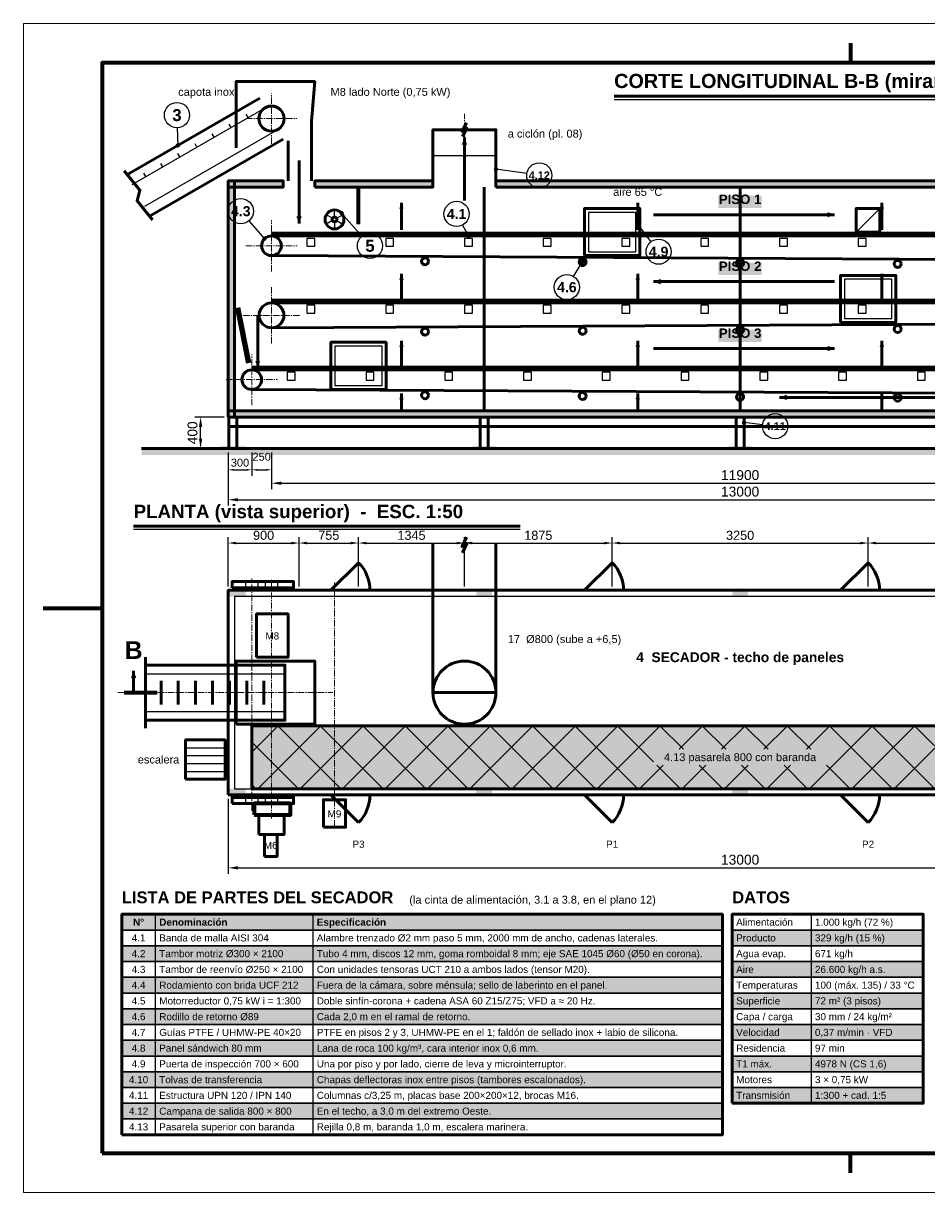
# Model space of a CAD drawing. Header units: millimetres. Extents: x 0 to 420, y 0 to 297.
# Tile 1 of 2: x 0 to 229, y 0 to 297. Entities that reach past the tile are written whole.
import ezdxf
from ezdxf.enums import TextEntityAlignment as Align

# ---------------------------------------------------------------- set-up
doc = ezdxf.new("R2010")
doc.units = ezdxf.units.MM
doc.header["$LTSCALE"] = 0.5
doc.linetypes.add('CENTER', pattern=[5.08, 3.175, -0.635, 0.635, -0.635])
for name, color, linetype, lineweight in [('CONTORNO', 7, 'CONTINUOUS', 50), ('COTAS', 7, 'CONTINUOUS', 25), ('EJES', 1, 'CENTER', 18), ('FINO', 7, 'CONTINUOUS', 25), ('HOJA', 8, 'CONTINUOUS', 13), ('RAYADO', 8, 'CONTINUOUS', 18), ('RECUADRO', 7, 'CONTINUOUS', 70), ('RELLENO', 9, 'CONTINUOUS', 13), ('TEXTO', 7, 'CONTINUOUS', 25)]:
    doc.layers.add(name, color=color, linetype=linetype, lineweight=lineweight)
doc.styles.add('NEGRITA', font='arialbd.ttf')
doc.styles.get("Standard").update_dxf_attribs({"font": 'arial.ttf'})
doc.dimstyles.new('IRAM', dxfattribs={"dimtxt": 2.5, "dimasz": 2.5, "dimexe": 1.5, "dimexo": 1, "dimgap": 0.8, "dimtad": 1, "dimdec": 1, "dimtxsty": 'Standard', "dimcen": 2.5, "dimazin": 3, "dimtfac": 1, "dimtmove": 0, "dimatfit": 3})

msp = doc.modelspace()

# ---------------------------------------------------------------- hatches: boundary and pattern name
at = {"layer": 'CONTORNO', "true_color": 0x2e8b57}
for points in [[(112, 268), (111.316, 266.2), (112.684, 266.2)], [(96, 251.4), (95.43, 249.9), (96.57, 249.9)], [(156, 251.4), (155.43, 249.9), (156.57, 249.9)], [(218, 251.4), (217.43, 249.9), (218.57, 249.9)]]:
    msp.add_hatch(color=7, dxfattribs=at).paths.add_polyline_path(points)
at = {"layer": 'CONTORNO', "true_color": 0x8b5a2b}
for points in [[(70, 246.2), (70.684, 248), (69.316, 248)], [(206, 248.4), (204.2, 249.084), (204.2, 247.716)], [(160, 231.4), (161.8, 230.716), (161.8, 232.084)], [(206, 214.4), (204.2, 215.084), (204.2, 213.716)], [(59.5, 209.6), (60.108, 211.2), (58.892, 211.2)]]:
    msp.add_hatch(color=7, dxfattribs=at).paths.add_polyline_path(points)
at = {"layer": 'CONTORNO', "true_color": 0xd62828}
for points in [[(96, 233.4), (95.43, 231.9), (96.57, 231.9)], [(156, 233.4), (155.43, 231.9), (156.57, 231.9)], [(218, 233.4), (217.43, 231.9), (218.57, 231.9)], [(96, 216.4), (95.43, 214.9), (96.57, 214.9)], [(156, 216.4), (155.43, 214.9), (156.57, 214.9)], [(218, 216.4), (217.43, 214.9), (218.57, 214.9)], [(96, 203), (95.43, 201.5), (96.57, 201.5)], [(156, 203), (155.43, 201.5), (156.57, 201.5)], [(192, 202), (193.8, 201.316), (193.8, 202.684)], [(218, 203), (217.43, 201.5), (218.57, 201.5)]]:
    msp.add_hatch(color=7, dxfattribs=at).paths.add_polyline_path(points)
at = {"layer": 'CONTORNO'}
msp.add_hatch(color=7, dxfattribs=at).paths.add_polyline_path([(28, 132.5), (27.316, 130.7), (28.684, 130.7)])
at = {"layer": 'COTAS'}
h = msp.add_hatch(color=7, dxfattribs=at)
edge = h.paths.add_edge_path()
edge.add_arc((39.2154, 265.9962), 0.55, 0, 360)
h = msp.add_hatch(color=7, dxfattribs=at)
edge = h.paths.add_edge_path()
edge.add_arc((120, 260), 0.55, 0, 360)
h = msp.add_hatch(color=7, dxfattribs=at)
edge = h.paths.add_edge_path()
edge.add_arc((80.8, 248.8), 0.55, 0, 360)
h = msp.add_hatch(color=7, dxfattribs=at)
edge = h.paths.add_edge_path()
edge.add_arc((156, 246), 0.55, 0, 360)
h = msp.add_hatch(color=7, dxfattribs=at)
edge = h.paths.add_edge_path()
edge.add_arc((113, 243), 0.55, 0, 360)
h = msp.add_hatch(color=7, dxfattribs=at)
edge = h.paths.add_edge_path()
edge.add_arc((61.2, 242.3), 0.55, 0, 360)
h = msp.add_hatch(color=7, dxfattribs=at)
edge = h.paths.add_edge_path()
edge.add_arc((142, 236.4), 0.55, 0, 360)
h = msp.add_hatch(color=7, dxfattribs=at)
edge = h.paths.add_edge_path()
edge.add_arc((183, 195.6), 0.55, 0, 360)
at = {"layer": 'FINO'}
h = msp.add_hatch(dxfattribs=at)
h.set_pattern_fill('ANSI37', scale=2.4)
h.paths.add_polyline_path([(58, 102.6), (306, 102.6), (306, 118.6), (58, 118.6)])
h.paths.add_polyline_path([(160, 108.6), (204, 108.6), (204, 112.6), (160, 112.6)], flags=16)
at = {"layer": 'RAYADO'}
h = msp.add_hatch(dxfattribs=at)
h.set_pattern_fill('EARTH', scale=0.35)
h.paths.add_polyline_path([(30, 187.4), (357, 187.4), (357, 189), (30, 189)])
at = {"layer": 'RELLENO', "true_color": 0x969696}
for points in [[(52, 197), (53.6, 197), (53.6, 257), (52, 257)], [(52, 255.4), (66, 255.4), (66, 257), (52, 257)], [(74, 255.4), (104, 255.4), (104, 257), (74, 257)], [(120, 255.4), (312, 255.4), (312, 257), (120, 257)], [(52, 197), (304, 197), (304, 198.6), (52, 198.6)]]:
    msp.add_hatch(color=7, dxfattribs=at).paths.add_polyline_path(points)
at = {"layer": 'RELLENO', "true_color": 0xffffff}
for points in [[(176.5, 250.1), (187.5, 250.1), (187.5, 253.2), (176.5, 253.2)], [(176.5, 233.1), (187.5, 233.1), (187.5, 236.2), (176.5, 236.2)], [(176.5, 216.1), (187.5, 216.1), (187.5, 219.2), (176.5, 219.2)]]:
    msp.add_hatch(color=7, dxfattribs=at).paths.add_polyline_path(points)
at = {"layer": 'RELLENO', "true_color": 0x3c3c3c}
for points in [[(50, 189), (56.4, 189), (56.4, 189.6), (50, 189.6)], [(113.8, 189), (120.2, 189), (120.2, 189.6), (113.8, 189.6)], [(178.8, 189), (185.2, 189), (185.2, 189.6), (178.8, 189.6)], [(52.4, 151.4), (56.4, 151.4), (56.4, 153), (52.4, 153)], [(115, 151.4), (119, 151.4), (119, 153), (115, 153)], [(180, 151.4), (184, 151.4), (184, 153), (180, 153)], [(52.4, 101), (56.4, 101), (56.4, 102.6), (52.4, 102.6)], [(115, 101), (119, 101), (119, 102.6), (115, 102.6)], [(180, 101), (184, 101), (184, 102.6), (180, 102.6)]]:
    msp.add_hatch(color=7, dxfattribs=at).paths.add_polyline_path(points)
at = {"layer": 'RELLENO', "true_color": 0xe8e8e8}
msp.add_hatch(color=7, dxfattribs=at).paths.add_polyline_path([(58, 102.6), (306, 102.6), (306, 118.6), (58, 118.6)])
at = {"layer": 'RELLENO', "true_color": 0xe2e8ee}
msp.add_hatch(color=7, dxfattribs=at).paths.add_polyline_path([(25, 66.7), (177.5, 66.7), (177.5, 70.7), (25, 70.7)])
at = {"layer": 'RELLENO', "true_color": 0xf3f5f7}
for points in [[(180, 62.7), (228.5, 62.7), (228.5, 66.7), (180, 66.7)], [(25, 58.7), (177.5, 58.7), (177.5, 62.7), (25, 62.7)], [(180, 54.7), (228.5, 54.7), (228.5, 58.7), (180, 58.7)], [(25, 50.7), (177.5, 50.7), (177.5, 54.7), (25, 54.7)], [(180, 46.7), (228.5, 46.7), (228.5, 50.7), (180, 50.7)], [(25, 42.7), (177.5, 42.7), (177.5, 46.7), (25, 46.7)], [(180, 38.7), (228.5, 38.7), (228.5, 42.7), (180, 42.7)], [(25, 34.7), (177.5, 34.7), (177.5, 38.7), (25, 38.7)], [(180, 30.7), (228.5, 30.7), (228.5, 34.7), (180, 34.7)], [(25, 26.7), (177.5, 26.7), (177.5, 30.7), (25, 30.7)], [(180, 22.7), (228.5, 22.7), (228.5, 26.7), (180, 26.7)], [(25, 18.7), (177.5, 18.7), (177.5, 22.7), (25, 22.7)]]:
    msp.add_hatch(color=7, dxfattribs=at).paths.add_polyline_path(points)

# ---------------------------------------------------------------- linework, layer by layer
at = {"layer": 'CONTORNO'}
for p, q in [((26.225, 258.4962), (60, 277.9962)), ((150, 278.5), (304.44, 278.5)), ((73.2, 272.2), (73.2, 257)), ((32.225, 248.1038), (66, 267.6038)), ((67.2, 267.2), (67.2, 257)), ((117, 198.6), (117, 255.4)), ((182, 198.6), (182, 255.4)), ((63, 243), (301, 243)), ((63, 238), (301, 236.68)), ((63, 226), (306, 226)), ((63, 219.68), (306, 221)), ((58, 209), (301, 209)), ((58, 204), (301, 202.68)), ((52.2, 189), (52.2, 197)), ((54.2, 189), (54.2, 197)), ((116, 189), (116, 197)), ((118, 189), (118, 197)), ((181, 189), (181, 197)), ((183, 189), (183, 197)), ((52, 194.6), (312, 194.6)), ((30, 189), (357, 189)), ((28, 169.3), (126.124, 169.3)), ((78.1, 153), (85.1003, 160.0003)), ((142.5, 153), (149.5003, 160.0003)), ((207.5, 153), (214.5003, 160.0003)), ((31, 118), (31, 136)), ((28, 127), (28, 132.5)), ((35, 124), (35, 130)), ((39.34, 124), (39.34, 130)), ((43.68, 124), (43.68, 130)), ((48.02, 124), (48.02, 130)), ((52.36, 124), (52.36, 130)), ((56.7, 124), (56.7, 130)), ((61.04, 124), (61.04, 130)), ((78.1, 101), (85.1003, 93.9997)), ((142.5, 101), (149.5003, 93.9997)), ((207.5, 101), (214.5003, 93.9997))]:
    msp.add_line(p, q, dxfattribs=at)
at = {"layer": 'CONTORNO', "true_color": 0x2e8b57}
for p, q in [((112, 252), (112, 268)), ((96, 244.6), (96, 251.4)), ((156, 244.6), (156, 251.4)), ((218, 244.6), (218, 251.4)), ((104, 127), (104, 165)), ((120, 127), (120, 165)), ((104, 127), (120, 127))]:
    msp.add_line(p, q, dxfattribs=at)
at = {"layer": 'CONTORNO', "true_color": 0x8b5a2b}
for p, q in [((70, 262.2), (70, 246.2)), ((160, 248.4), (206, 248.4)), ((63, 243.7), (301, 243.7)), ((206, 231.4), (160, 231.4)), ((63, 226.7), (306, 226.7)), ((59.5, 222.6), (59.5, 209.6)), ((160, 214.4), (206, 214.4)), ((58, 209.7), (301, 209.7))]:
    msp.add_line(p, q, dxfattribs=at)
at = {"layer": 'CONTORNO', "lineweight": 70}
for p, q in [((85, 255.4), (85, 246)), ((25.6, 127), (34, 127))]:
    msp.add_line(p, q, dxfattribs=at)
at = {"layer": 'CONTORNO', "true_color": 0xd62828}
for p, q in [((96, 227), (96, 233.4)), ((156, 227), (156, 233.4)), ((218, 227), (218, 233.4)), ((96, 210), (96, 216.4)), ((156, 210), (156, 216.4)), ((218, 210), (218, 216.4)), ((96, 199), (96, 203)), ((156, 199), (156, 203)), ((257, 202), (192, 202)), ((218, 199), (218, 203))]:
    msp.add_line(p, q, dxfattribs=at)
at = {"layer": 'CONTORNO', "lineweight": 100}
msp.add_line((54.4, 224.8), (57.2, 210.8), dxfattribs=at)
at = {"layer": 'CONTORNO'}
for points in [[(54, 265.4), (54, 282.2), (74, 282.2), (73.2, 272.2)], [(111.5, 268.3), (112.6, 270.4), (111.4, 269.6), (112.5, 271.7)], [(104, 257), (104, 270), (120, 270), (120, 257)], [(32.825, 247.0646), (28.859, 251.934), (29.591, 254.666), (25.625, 259.5354)], [(111.5, 162.5), (112.6, 164.9), (111.4, 164.1), (112.5, 166.5)]]:
    msp.add_lwpolyline(points, dxfattribs=at)
for points in [[(52, 197), (53.6, 197), (53.6, 257), (52, 257)], [(52, 255.4), (66, 255.4), (66, 257), (52, 257)], [(74, 255.4), (104, 255.4), (104, 257), (74, 257)], [(120, 255.4), (312, 255.4), (312, 257), (120, 257)], [(142.5, 238), (156.5, 238), (156.5, 250), (142.5, 250)], [(211.5, 244), (217.5, 244), (217.5, 250), (211.5, 250)], [(207.5, 221), (221.5, 221), (221.5, 233), (207.5, 233)], [(78.1, 204), (92.1, 204), (92.1, 216), (78.1, 216)], [(52, 197), (304, 197), (304, 198.6), (52, 198.6)], [(53, 153.6), (68.6, 153.6), (68.6, 155.2), (53, 155.2)], [(52, 101), (312, 101), (312, 153), (52, 153)], [(59.2, 136), (67.2, 136), (67.2, 147), (59.2, 147)], [(31, 120), (66.4, 120), (66.4, 134), (31, 134)], [(54, 119), (74, 119), (74, 135), (54, 135)], [(58, 102.6), (306, 102.6), (306, 118.6), (58, 118.6)], [(41.2, 105), (51.2, 105), (51.2, 115), (41.2, 115)], [(53, 98.8), (68.6, 98.8), (68.6, 100.4), (53, 100.4)], [(76.2, 92.8), (81.8, 92.8), (81.8, 99.8), (76.2, 99.8)], [(59.8, 91), (66.2, 91), (66.2, 96), (59.8, 96)], [(61.2, 85.4), (64.4, 85.4), (64.4, 91), (61.2, 91)], [(25, 14.7), (177.5, 14.7), (177.5, 70.7), (25, 70.7)], [(180, 22.7), (228.5, 22.7), (228.5, 70.7), (180, 70.7)]]:
    msp.add_lwpolyline(points, close=True, dxfattribs=at)
at = {"layer": 'CONTORNO', "lineweight": 70}
msp.add_lwpolyline([(58.6, 96), (67.8, 96), (67.8, 98.8), (58.6, 98.8)], close=True, dxfattribs=at)
at = {"layer": 'CONTORNO'}
for centre, radius in [((63, 272.8), 3.2), ((79, 247.2), 2.4), ((79, 247.2), 0.6), ((63, 240.5), 2.5), ((102, 236.5837), 0.89), ((142, 236.3618), 0.89), ((182, 236.14), 0.89), ((222, 235.9182), 0.89), ((63, 222.84), 3.16), ((142, 218.9091), 0.89), ((182, 219.1264), 0.89), ((222, 219.3437), 0.89), ((102, 218.6919), 0.89), ((58, 206.5), 2.5), ((102, 202.561), 0.89), ((142, 202.3437), 0.89), ((182, 202.1264), 0.89), ((222, 201.9091), 0.89), ((112, 127), 8)]:
    msp.add_circle(centre, radius, dxfattribs=at)
for centre, start, end in [((78.1, 153), 0, 45), ((142.5, 153), 0, 45), ((207.5, 153), 0, 45), ((78.1, 101), -45, 0), ((142.5, 101), -45, 0), ((207.5, 101), -45, 0)]:
    msp.add_arc(centre, 9.9, start, end, dxfattribs=at)
at = {"layer": 'COTAS'}
for p, q in [((39.0894, 270.5012), (39.2154, 265.9962)), ((127.8333, 258.8606), (120, 260)), ((57.2825, 246.8704), (61.2, 242.3)), ((85.9031, 242.9172), (80.8, 248.8)), ((111.5111, 245.7793), (113, 243)), ((159.3684, 241.5512), (156, 246)), ((139.696, 232.7136), (142, 236.4)), ((187.7206, 195.0622), (183, 195.6))]:
    msp.add_line(p, q, dxfattribs=at)
for centre in [(39, 273.7), (131, 258.4), (55.2, 249.3), (110, 248.6), (88, 240.5), (161.3, 239), (138, 230), (190.9, 194.7)]:
    msp.add_circle(centre, 3.2, dxfattribs=at)
at = {"layer": 'EJES'}
for p, q in [((63, 266.4), (63, 279.2)), ((112, 255), (112, 274)), ((56.6, 272.8), (69.4, 272.8)), ((63, 234), (63, 247)), ((56.5, 240.5), (69.5, 240.5)), ((63, 215.68), (63, 230)), ((55.84, 222.84), (70.16, 222.84)), ((58, 200), (58, 213)), ((51.5, 206.5), (64.5, 206.5)), ((58, 97), (58, 156)), ((63, 95), (63, 156)), ((79, 93), (79, 155)), ((24, 127), (78.6, 127))]:
    msp.add_line(p, q, dxfattribs=at)
at = {"layer": 'FINO'}
for p, q in [((150, 277.7), (304.44, 277.7)), ((27.625, 256.0713), (61.4, 275.5713)), ((57.0699, 273.0713), (56.5699, 273.9373)), ((52.7397, 270.5713), (52.2397, 271.4373)), ((30.825, 250.5287), (64.6, 270.0287)), ((48.4096, 268.0713), (47.9096, 268.9373)), ((44.0795, 265.5713), (43.5795, 266.4373)), ((35.4192, 260.5713), (34.9192, 261.4373)), ((39.7494, 263.0713), (39.2494, 263.9373)), ((104, 263.4), (120, 263.4)), ((31.0891, 258.0713), (30.5891, 258.9373)), ((79, 247.8), (79, 249.6)), ((211.5, 244), (217.5, 250)), ((78.4804, 247.5), (76.9215, 248.4)), ((78.4804, 246.9), (76.9215, 246)), ((79, 246.6), (79, 244.8)), ((79.5196, 247.5), (81.0785, 248.4)), ((79.5196, 246.9), (81.0785, 246)), ((28, 168.5), (126.124, 168.5)), ((31, 131.8), (66.4, 131.8)), ((31, 122.2), (66.4, 122.2)), ((41.2, 113), (51.2, 113)), ((41.2, 111), (51.2, 111)), ((41.2, 109), (51.2, 109)), ((41.2, 107), (51.2, 107)), ((33.5, 70.7), (33.5, 14.7)), ((73.5, 70.7), (73.5, 14.7)), ((200, 70.7), (200, 22.7))]:
    msp.add_line(p, q, dxfattribs=at)
for points in [[(143.5, 239), (155.5, 239), (155.5, 249), (143.5, 249)], [(72, 240.4), (74, 240.4), (74, 242.4), (72, 242.4)], [(92, 240.4), (94, 240.4), (94, 242.4), (92, 242.4)], [(112, 240.4), (114, 240.4), (114, 242.4), (112, 242.4)], [(132, 240.4), (134, 240.4), (134, 242.4), (132, 242.4)], [(152, 240.4), (154, 240.4), (154, 242.4), (152, 242.4)], [(172, 240.4), (174, 240.4), (174, 242.4), (172, 242.4)], [(192, 240.4), (194, 240.4), (194, 242.4), (192, 242.4)], [(212, 240.4), (214, 240.4), (214, 242.4), (212, 242.4)], [(208.5, 222), (220.5, 222), (220.5, 232), (208.5, 232)], [(72, 223.4), (74, 223.4), (74, 225.4), (72, 225.4)], [(92, 223.4), (94, 223.4), (94, 225.4), (92, 225.4)], [(112, 223.4), (114, 223.4), (114, 225.4), (112, 225.4)], [(132, 223.4), (134, 223.4), (134, 225.4), (132, 225.4)], [(152, 223.4), (154, 223.4), (154, 225.4), (152, 225.4)], [(172, 223.4), (174, 223.4), (174, 225.4), (172, 225.4)], [(192, 223.4), (194, 223.4), (194, 225.4), (192, 225.4)], [(212, 223.4), (214, 223.4), (214, 225.4), (212, 225.4)], [(79.1, 205), (91.1, 205), (91.1, 215), (79.1, 215)], [(67, 206.4), (69, 206.4), (69, 208.4), (67, 208.4)], [(87, 206.4), (89, 206.4), (89, 208.4), (87, 208.4)], [(107, 206.4), (109, 206.4), (109, 208.4), (107, 208.4)], [(127, 206.4), (129, 206.4), (129, 208.4), (127, 208.4)], [(147, 206.4), (149, 206.4), (149, 208.4), (147, 208.4)], [(167, 206.4), (169, 206.4), (169, 208.4), (167, 208.4)], [(187, 206.4), (189, 206.4), (189, 208.4), (187, 208.4)], [(207, 206.4), (209, 206.4), (209, 208.4), (207, 208.4)], [(227, 206.4), (229, 206.4), (229, 208.4), (227, 208.4)], [(56.4, 153.6), (59.6, 153.6), (59.6, 155.2), (56.4, 155.2)], [(61.4, 153.6), (64.6, 153.6), (64.6, 155.2), (61.4, 155.2)], [(53.6, 102.6), (310.4, 102.6), (310.4, 151.4), (53.6, 151.4)], [(56.4, 98.8), (59.6, 98.8), (59.6, 100.4), (56.4, 100.4)], [(61.4, 98.8), (64.6, 98.8), (64.6, 100.4), (61.4, 100.4)], [(25, 66.7), (177.5, 66.7), (177.5, 70.7), (25, 70.7)], [(180, 66.7), (228.5, 66.7), (228.5, 70.7), (180, 70.7)], [(25, 62.7), (177.5, 62.7), (177.5, 66.7), (25, 66.7)], [(180, 62.7), (228.5, 62.7), (228.5, 66.7), (180, 66.7)], [(25, 58.7), (177.5, 58.7), (177.5, 62.7), (25, 62.7)], [(180, 58.7), (228.5, 58.7), (228.5, 62.7), (180, 62.7)], [(25, 54.7), (177.5, 54.7), (177.5, 58.7), (25, 58.7)], [(180, 54.7), (228.5, 54.7), (228.5, 58.7), (180, 58.7)], [(25, 50.7), (177.5, 50.7), (177.5, 54.7), (25, 54.7)], [(180, 50.7), (228.5, 50.7), (228.5, 54.7), (180, 54.7)], [(25, 46.7), (177.5, 46.7), (177.5, 50.7), (25, 50.7)], [(180, 46.7), (228.5, 46.7), (228.5, 50.7), (180, 50.7)], [(25, 42.7), (177.5, 42.7), (177.5, 46.7), (25, 46.7)], [(180, 42.7), (228.5, 42.7), (228.5, 46.7), (180, 46.7)], [(25, 38.7), (177.5, 38.7), (177.5, 42.7), (25, 42.7)], [(180, 38.7), (228.5, 38.7), (228.5, 42.7), (180, 42.7)], [(25, 34.7), (177.5, 34.7), (177.5, 38.7), (25, 38.7)], [(180, 34.7), (228.5, 34.7), (228.5, 38.7), (180, 38.7)], [(25, 30.7), (177.5, 30.7), (177.5, 34.7), (25, 34.7)], [(180, 30.7), (228.5, 30.7), (228.5, 34.7), (180, 34.7)], [(25, 26.7), (177.5, 26.7), (177.5, 30.7), (25, 30.7)], [(180, 26.7), (228.5, 26.7), (228.5, 30.7), (180, 30.7)], [(25, 22.7), (177.5, 22.7), (177.5, 26.7), (25, 26.7)], [(180, 22.7), (228.5, 22.7), (228.5, 26.7), (180, 26.7)], [(25, 18.7), (177.5, 18.7), (177.5, 22.7), (25, 22.7)], [(25, 14.7), (177.5, 14.7), (177.5, 18.7), (25, 18.7)]]:
    msp.add_lwpolyline(points, close=True, dxfattribs=at)
at = {"layer": 'HOJA'}
msp.add_lwpolyline([(0, 0), (420, 0), (420, 297), (0, 297)], close=True, dxfattribs=at)
at = {"layer": 'RECUADRO'}
for p, q in [((210, 292), (210, 287)), ((5, 148.5), (20, 148.5)), ((210, 5), (210, 10))]:
    msp.add_line(p, q, dxfattribs=at)
msp.add_lwpolyline([(20, 10), (410, 10), (410, 287), (20, 287)], close=True, dxfattribs=at)

# ---------------------------------------------------------------- texts
at = {"layer": 'COTAS', "style": 'NEGRITA'}
for s, height, p in [('3', 3.04, (39, 273.7)), ('4.12', 1.984, (131, 258.4)), ('4.3', 2.56, (55.2, 249.3)), ('4.1', 2.56, (110, 248.6)), ('5', 3.04, (88, 240.5)), ('4.9', 2.56, (161.3, 239)), ('4.6', 2.56, (138, 230)), ('4.11', 1.984, (190.9, 194.7))]:
    msp.add_text(s, height=height, dxfattribs=at).set_placement(p, align=Align.MIDDLE_CENTER)
at = {"layer": 'TEXTO', "style": 'NEGRITA'}
for s, height, p in [('CORTE LONGITUDINAL B-B (mirando al Norte)  -  ESC. 1:50', 3.6, (150, 279.5)), ('PLANTA (vista superior)  -  ESC. 1:50', 3.4, (28, 170.3)), ('LISTA DE PARTES DEL SECADOR', 3, (25, 72.6)), ('DATOS', 3, (180, 72.6))]:
    msp.add_text(s, height=height, dxfattribs=at).set_placement(p, align=Align.BOTTOM_LEFT)
at = {"layer": 'TEXTO'}
for s, p in [('capota inox', (53.6, 279.6)), ('escalera', (39.6, 110))]:
    msp.add_text(s, height=2, dxfattribs=at).set_placement(p, align=Align.MIDDLE_RIGHT)
for s, height, p in [('M8 lado Norte (0,75 kW)', 2, (78, 279.6)), ('a ciclón (pl. 08)', 2, (123, 269)), ('17  Ø800 (sube a +6,5)', 2, (123, 140.6)), ('Alimentación', 1.8, (181, 68.7)), ('1.000 kg/h (72 %)', 1.8, (201, 68.7)), ('Banda de malla AISI 304', 1.8, (34.5, 64.7)), ('Alambre trenzado Ø2 mm paso 5 mm, 2000 mm de ancho, cadenas laterales.', 1.8, (74.5, 64.7)), ('Producto', 1.8, (181, 64.7)), ('329 kg/h (15 %)', 1.8, (201, 64.7)), ('Tambor motriz Ø300 × 2100', 1.8, (34.5, 60.7)), ('Tubo 4 mm, discos 12 mm, goma romboidal 8 mm; eje SAE 1045 Ø60 (Ø50 en corona).', 1.8, (74.5, 60.7)), ('Agua evap.', 1.8, (181, 60.7)), ('671 kg/h', 1.8, (201, 60.7)), ('Tambor de reenvío Ø250 × 2100', 1.8, (34.5, 56.7)), ('Con unidades tensoras UCT 210 a ambos lados (tensor M20).', 1.8, (74.5, 56.7)), ('Aire', 1.8, (181, 56.7)), ('26.600 kg/h a.s.', 1.8, (201, 56.7)), ('Rodamiento con brida UCF 212', 1.8, (34.5, 52.7)), ('Fuera de la cámara, sobre ménsula; sello de laberinto en el panel.', 1.8, (74.5, 52.7)), ('Temperaturas', 1.8, (181, 52.7)), ('100 (máx. 135) / 33 °C', 1.8, (201, 52.7)), ('Motorreductor 0,75 kW i = 1:300', 1.8, (34.5, 48.7)), ('Doble sinfín-corona + cadena ASA 60 Z15/Z75; VFD a ≈ 20 Hz.', 1.8, (74.5, 48.7)), ('Superficie', 1.8, (181, 48.7)), ('72 m² (3 pisos)', 1.8, (201, 48.7)), ('Rodillo de retorno Ø89', 1.8, (34.5, 44.7)), ('Cada 2,0 m en el ramal de retorno.', 1.8, (74.5, 44.7)), ('Capa / carga', 1.8, (181, 44.7)), ('30 mm / 24 kg/m²', 1.8, (201, 44.7)), ('Guías PTFE / UHMW-PE 40×20', 1.8, (34.5, 40.7)), ('PTFE en pisos 2 y 3, UHMW-PE en el 1; faldón de sellado inox + labio de silicona.', 1.8, (74.5, 40.7)), ('Velocidad', 1.8, (181, 40.7)), ('0,37 m/min · VFD', 1.8, (201, 40.7)), ('Panel sándwich 80 mm', 1.8, (34.5, 36.7)), ('Lana de roca 100 kg/m³, cara interior inox 0,6 mm.', 1.8, (74.5, 36.7)), ('Residencia', 1.8, (181, 36.7)), ('97 min', 1.8, (201, 36.7)), ('Puerta de inspección 700 × 600', 1.8, (34.5, 32.7)), ('Una por piso y por lado, cierre de leva y microinterruptor.', 1.8, (74.5, 32.7)), ('T1 máx.', 1.8, (181, 32.7)), ('4978 N (CS 1,6)', 1.8, (201, 32.7)), ('Tolvas de transferencia', 1.8, (34.5, 28.7)), ('Chapas deflectoras inox entre pisos (tambores escalonados).', 1.8, (74.5, 28.7)), ('3 × 0,75 kW', 1.8, (201, 28.7)), ('Motores', 1.8, (181, 28.7)), ('Estructura UPN 120 / IPN 140', 1.8, (34.5, 24.7)), ('Columnas c/3,25 m, placas base 200×200×12, brocas M16.', 1.8, (74.5, 24.7)), ('Transmisión', 1.8, (181, 24.7)), ('1:300 + cad. 1:5', 1.8, (201, 24.7)), ('Campana de salida 800 × 800', 1.8, (34.5, 20.7)), ('En el techo, a 3,0 m del extremo Oeste.', 1.8, (74.5, 20.7)), ('Pasarela superior con baranda', 1.8, (34.5, 16.7)), ('Rejilla 0,8 m, baranda 1,0 m, escalera marinera.', 1.8, (74.5, 16.7))]:
    msp.add_text(s, height=height, dxfattribs=at).set_placement(p, align=Align.MIDDLE_LEFT)
msp.add_text('aire 65 °C', height=2, dxfattribs=at).set_placement((156, 252.6), align=Align.BOTTOM_CENTER)
at = {"layer": 'TEXTO', "style": 'NEGRITA'}
for s, height, p in [('PISO 1', 2.4, (182, 250.4)), ('PISO 2', 2.4, (182, 233.4)), ('PISO 3', 2.4, (182, 216.4)), ('B', 4.5, (28, 134.2))]:
    msp.add_text(s, height=height, dxfattribs=at).set_placement(p, align=Align.BOTTOM_CENTER)
at = {"layer": 'TEXTO'}
for s, height, p in [('M8', 1.8, (63.2, 141.4)), ('4.13 pasarela 800 con baranda', 2, (182, 110.6)), ('M9', 1.8, (79, 96.2)), ('M6', 1.8, (62.8, 88.2)), ('P3', 1.8, (85.1, 88.5)), ('P1', 1.8, (149.5, 88.5)), ('P2', 1.8, (214.5, 88.5)), ('4.1', 1.8, (29.25, 64.7)), ('4.2', 1.8, (29.25, 60.7)), ('4.3', 1.8, (29.25, 56.7)), ('4.4', 1.8, (29.25, 52.7)), ('4.5', 1.8, (29.25, 48.7)), ('4.6', 1.8, (29.25, 44.7)), ('4.7', 1.8, (29.25, 40.7)), ('4.8', 1.8, (29.25, 36.7)), ('4.9', 1.8, (29.25, 32.7)), ('4.10', 1.8, (29.25, 28.7)), ('4.11', 1.8, (29.25, 24.7)), ('4.12', 1.8, (29.25, 20.7)), ('4.13', 1.8, (29.25, 16.7))]:
    msp.add_text(s, height=height, dxfattribs=at).set_placement(p, align=Align.MIDDLE_CENTER)
at = {"layer": 'TEXTO', "style": 'NEGRITA'}
for s, height, p in [('4  SECADOR - techo de paneles', 2.5, (182, 136)), ('N°', 1.8, (29.25, 68.7))]:
    msp.add_text(s, height=height, dxfattribs=at).set_placement(p, align=Align.MIDDLE_CENTER)
at = {"layer": 'TEXTO'}
msp.add_text('(la cinta de alimentación, 3.1 a 3.8, en el plano 12)', height=2, dxfattribs=at).set_placement((98, 72.8), align=Align.BOTTOM_LEFT)
at = {"layer": 'TEXTO', "style": 'NEGRITA'}
for s, p in [('Denominación', (34.5, 68.7)), ('Especificación', (74.5, 68.7))]:
    msp.add_text(s, height=1.8, dxfattribs=at).set_placement(p, align=Align.MIDDLE_LEFT)

# ---------------------------------------------------------------- dimensions: what is measured, and where the dimension line sits
at = {"layer": 'COTAS'}
msp.add_linear_dim(base=(45, 189), p1=(52, 189), p2=(52, 197), angle=90, dimstyle='IRAM', override={"dimtxt": 2.5, "dimasz": 2.5, "dimlfac": 50}, dxfattribs=at).render()
for base, p1, p2, override in [((52, 183.6), (52, 189), (58, 189), {"dimtxt": 2, "dimasz": 1.4, "dimlfac": 50}), ((52, 176), (52, 189), (312, 189), {"dimtxt": 2.5, "dimasz": 2.5, "dimlfac": 50}), ((58, 183.6), (58, 189), (63, 189), {"dimtxt": 2, "dimasz": 1.4, "dimlfac": 50}), ((63, 180.2), (63, 189), (301, 189), {"dimtxt": 2.5, "dimasz": 2.5, "dimlfac": 50}), ((52, 165), (52, 153), (70, 153), {"dimtxt": 2.3, "dimasz": 2, "dimlfac": 50}), ((70, 165), (70, 153), (85.1, 153), {"dimtxt": 2.3, "dimasz": 2, "dimlfac": 50}), ((85.1, 165), (85.1, 153), (112, 153), {"dimtxt": 2.3, "dimasz": 2, "dimlfac": 50}), ((112, 165), (112, 153), (149.5, 153), {"dimtxt": 2.3, "dimasz": 2, "dimlfac": 50}), ((149.5, 165), (149.5, 153), (214.5, 153), {"dimtxt": 2.3, "dimasz": 2, "dimlfac": 50}), ((214.5, 165), (214.5, 153), (260, 153), {"dimtxt": 2.3, "dimasz": 2, "dimlfac": 50}), ((52, 82.5), (52, 101), (312, 101), {"dimtxt": 2.5, "dimasz": 2.5, "dimlfac": 50})]:
    msp.add_linear_dim(base=base, p1=p1, p2=p2, dimstyle='IRAM', override=override, dxfattribs=at).render()

doc.saveas('drawing.dxf')
